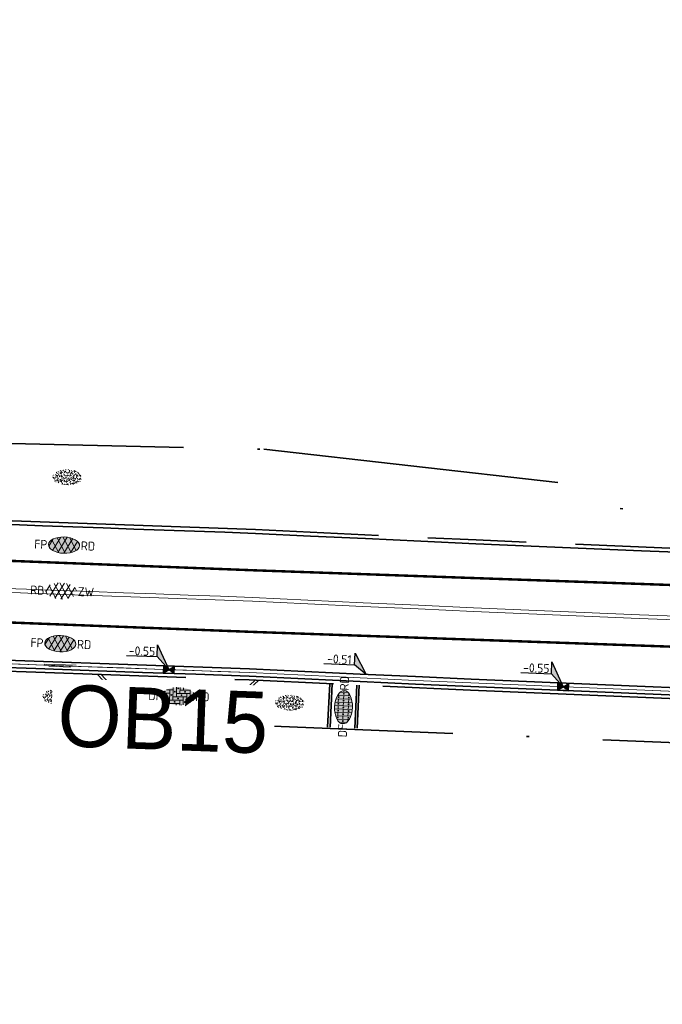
# Model space of a CAD drawing. Header units: metres. Extents: x 0 to 269924, y 0 to 933292.
# Tile 125 of 247: x 133932 to 133958, y 466501 to 466541. Entities that reach past the tile are written whole.
import ezdxf
from ezdxf import colors
from ezdxf.entities.mleader import LeaderData, LeaderLine
from ezdxf.enums import TextEntityAlignment as Align
from ezdxf.math import Vec2, Vec3

# ---------------------------------------------------------------- set-up
doc = ezdxf.new("R2018")
doc.units = ezdxf.units.M
for name, pattern in [('VH-OPSLUITBAND_100X200', [16, 8, -2, 4, -2]), ('VH-OPSLUITBAND_150X250', [24, 16, -2, 4, -2]), ('VW-1-1_STREEP', [2, 1, -1]), ('XX-HIDDEN', [4, 2, -2]), ('XX-PROJECTGRENS', [18, 12, -3, 0, -3])]:
    doc.linetypes.add(name, pattern=pattern)
doc.layers.add('N-WE-GR-GRAS-S', color=7, linetype='Continuous', lineweight=18, true_color=0x00a500)
doc.layers.add('N-WE-RI-HWA_KOLK-S', color=150, linetype='Continuous', lineweight=25, true_color=0x007fff)
for name, color, linetype, lineweight in [('N-WE-KG-GRENS_PROJECT-G', 7, 'XX-PROJECTGRENS', 35), ('N-WE-KL-ET_LS_OV_LICHTMAST-S', 190, 'Continuous', 25), ('N-WE-VH-GOOT-S', 170, 'Continuous', 18), ('N-WE-VH-GOOT_STRAATBAKSTEEN-G', 170, 'Continuous', 35), ('N-WE-VH-KANTOPSLUITING-T18', 10, 'Continuous', 18), ('N-WE-VH-KANTOPSLUITING_OPSLUITBAND_100X200-G', 150, 'VH-OPSLUITBAND_100X200', 35), ('N-WE-VH-KANTOPSLUITING_OPSLUITBAND_150X250-G', 150, 'VH-OPSLUITBAND_150X250', 35), ('N-WE-VH-KANTOPSLUITING_VOORKANTBAND-G', 50, 'Continuous', 35), ('N-WE-VH-MATERIAALGRENS-G', 7, 'XX-HIDDEN', 35), ('N-WE-VH-VERHARDING-T18', 10, 'Continuous', 18), ('N-WE-VH-VERHARDING_ASFALT-S', 7, 'Continuous', 18), ('N-WE-VH-VERHARDING_STRAATBAKSTEEN-S', 7, 'Continuous', 18), ('N-WE-VW-MARKERING_LANGS_STREEP_11_010-G', 7, 'VW-1-1_STREEP', 13), ('X-XX-AL-HOOGTELABEL-S', 7, 'Continuous', 25)]:
    doc.layers.add(name, color=color, linetype=linetype, lineweight=lineweight)
doc.layers.add('X-XX-AL-HULPLIJN-G', color=30, linetype='Continuous', lineweight=18, plot=False)
doc.styles.add('NLCS-ISO', font='NLCS-ISO.ttf')
doc.styles.add('NLCS-ISO-M200-T18', font='NLCS-ISO.ttf', dxfattribs={"height": 0.36})
doc.styles.get("Standard").update_dxf_attribs({"font": 'romand.shx'})

# ---------------------------------------------------------------- blocks, each defined once
blk = doc.blocks.new('*U110')
at = {"lineweight": 30, "flags": 106}
blk.add_attdef('OB', text='', height=0.36, dxfattribs=at).set_placement((0, 0.1), align=Align.BOTTOM_CENTER)
blk = doc.blocks.new('SVH-GOOT_SYMBOOL-SO')
at = {"color": 7, "linetype": 'Continuous'}
for p, q in [((-0.206, 2.137), (-0.206, -2.217)), ((0, 2.669), (0, -2.669)), ((0.2, 3.125), (0.2, -3.359))]:
    blk.add_line(p, q, dxfattribs=at)
at = {"style": 'NLCS-ISO'}
blk.add_attdef('MATERIAAL', text='', height=1.8, dxfattribs=at).set_placement((-1.098, 0), align=Align.MIDDLE_RIGHT)
blk.add_attdef('KLEUR', text='', height=1.8, dxfattribs=at).set_placement((1.1, 0), align=Align.MIDDLE_LEFT)
blk = doc.blocks.new('*U248')
for p, q in [((-8.1, 4), (-1.99, 2.94)), ((-1.99, 2.94), (-1.58, 5.31)), ((-1.58, 5.31), (0, 0)), ((0, 0), (-1.99, 2.94))]:
    blk.add_line(p, q)
blk.add_solid([(-1.58, 5.31), (0, 0), (-1.99, 2.94)])
at = {"style": 'NLCS-ISO'}
blk.add_attdef('...', text='', height=1.8, rotation=350.1821, dxfattribs=at).set_placement((-5.12, 3.06), align=Align.BOTTOM_CENTER)
blk = doc.blocks.new('*U517')
for p, q in [((-2.04, 2.27), (-1.56, 4.62)), ((-1.56, 4.62), (0, 0)), ((-8.12, 3.53), (-2.04, 2.27)), ((0, 0), (-2.04, 2.27))]:
    blk.add_line(p, q)
blk.add_solid([(-1.56, 4.62), (0, 0), (-2.04, 2.27)])
at = {"style": 'NLCS-ISO'}
blk.add_attdef('...', text='', height=1.8, rotation=348.3268, dxfattribs=at).set_placement((-5.17, 2.49), align=Align.BOTTOM_CENTER)
blk = doc.blocks.new('*U518')
at = {"layer": 'X-XX-AL-HOOGTELABEL-S', "xscale": 0.2, "yscale": 0.2, "zscale": 0.2, "rotation": 11.58332590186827}
blk.add_blockref('*U517', (0, 0.15), dxfattribs=at).add_auto_attribs({'...': '-0.51'})
blk = doc.blocks.new('*U519')
at = {"layer": 'N-WE-KL-ET_LS_OV_LICHTMAST-S', "color": 0, "linetype": 'ByBlock', "lineweight": -2, "transparency": 16777216, "rotation": 357.3240744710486}
blk.add_blockref('*U518', (133946.291, 466514.73), dxfattribs=at)
blk = doc.blocks.new('N-SRI-KOLK_STRAAT_450X300-SO')
h = blk.add_hatch(color=256)
h.dxf.hatch_style = 1
h.paths.add_polyline_path([(0, 0), (-1.125, 0.75), (-1.125, -0.75)])
h.paths.add_polyline_path([(1.125, -0.75), (1.125, 0.75), (0, 0)])
for p, q in [((-1.125, -0.75), (1.125, 0.75)), ((1.125, -0.75), (-1.125, 0.75))]:
    blk.add_line(p, q)
at = {"flags": 128}
blk.add_lwpolyline([(-1.125, -0.75), (1.125, -0.75), (1.125, 0.75), (-1.125, 0.75)], close=True, dxfattribs=at)
blk = doc.blocks.new('SVH-SBS_DIKFORMAAT_HALFST_KL-SO')
h = blk.add_hatch(color=254)
edge = h.paths.add_edge_path()
edge.add_ellipse((0.06, -0.03), major_axis=(3.39, 0), ratio=0.533267, start_angle=0, end_angle=360)
for p, q in [((-3.34, 0.03), (-3.11, 0.03)), ((-3.11, -0.69), (-3.11, 0.63)), ((-2.65, 1.06), (-2.42, 1.06)), ((-2.42, -1.27), (-2.42, 1.21)), ((-2.42, 0.03), (-1.73, 0.03)), ((-1.73, -1.57), (-1.73, 1.51)), ((-1.73, 1.06), (-1.04, 1.06)), ((-1.04, -1.74), (-1.04, 1.69)), ((-1.04, 0.03), (-0.35, 0.03)), ((-0.35, -1.83), (-0.35, 1.77)), ((-0.35, 1.06), (0.34, 1.06)), ((0.34, -1.83), (0.34, 1.78)), ((0.34, 0.03), (1.03, 0.03)), ((1.03, -1.76), (1.03, 1.71)), ((1.03, 1.06), (1.72, 1.06)), ((1.72, -1.6), (1.72, 1.55)), ((1.72, 0.03), (2.41, 0.03)), ((2.41, -1.33), (2.41, 1.27)), ((2.41, 1.06), (2.77, 1.06)), ((3.1, -0.82), (3.1, 0.77)), ((3.1, 0.03), (3.45, 0.03)), ((-2.8, -1.01), (-2.42, -1.01)), ((-1.73, -1.01), (-1.04, -1.01)), ((-0.35, -1.01), (0.34, -1.01)), ((1.03, -1.01), (1.72, -1.01)), ((2.41, -1.01), (2.91, -1.01))]:
    blk.add_line(p, q)
for centre in [(-2.76, 0), (-2.07, 1.03), (-1.38, 0), (-0.69, 1.03), (0, 0), (0.69, 1.03), (1.38, 0), (2.07, 1.03), (2.76, 0), (-2.07, -1.09), (-0.69, -1.09), (0.69, -1.04), (2.07, -1.04)]:
    blk.add_circle(centre, 0.0881)
blk.add_ellipse((0.06, -0.03), major_axis=(3.39, 0), ratio=0.533267)
at = {"style": 'NLCS-ISO'}
blk.add_attdef('FORMAAT', text='', height=1.8, dxfattribs=at).set_placement((-3.34, -0.03), align=Align.MIDDLE_RIGHT)
blk.add_attdef('KLEUR', text='', height=1.8, dxfattribs=at).set_placement((3.45, -0.03), align=Align.MIDDLE_LEFT)
at = {"style": 'NLCS-ISO', "flags": 1}
blk.add_attdef('FUNCTIE', text='', height=1.8, dxfattribs=at).set_placement((0.12, -3.58), align=Align.MIDDLE_CENTER)
blk = doc.blocks.new('SVH-SBS_DIKFORMAAT_ELLEBOOG_KL-SO')
h = blk.add_hatch(color=254)
edge = h.paths.add_edge_path()
edge.add_ellipse((1.09, 0.12), major_axis=(3.39, 0), ratio=0.533267, start_angle=0, end_angle=360)
for p, q in [((-2.3, 0), (-1.38, 0)), ((-2.13, 0.69), (-0.69, 0.69)), ((-1.38, 0.69), (-1.38, -1.12)), ((-1.35, 1.38), (0, 1.38)), ((-0.69, 1.38), (-0.69, -1.38)), ((0, 1.84), (0, -0.69)), ((0, 0), (2.76, 0)), ((0.69, 1.92), (0.69, 0)), ((0.69, 0.69), (3.45, 0.69)), ((1.38, 1.93), (1.38, 0.69)), ((1.38, 1.38), (3.54, 1.38)), ((2.07, 1.86), (2.07, 1.38)), ((2.76, 0.69), (2.76, -1.45)), ((3.45, 1.38), (3.45, -1.18)), ((4.14, 0.92), (4.14, -0.67)), ((4.14, 0), (4.48, 0)), ((-2.07, 0), (-2.07, -0.54)), ((-0.8, -1.38), (1.38, -1.38)), ((-0.69, -0.69), (2.07, -0.69)), ((0.69, -1.38), (0.69, -1.67)), ((1.38, -0.69), (1.38, -1.68)), ((2.07, 0), (2.07, -1.61)), ((2.76, -1.38), (2.98, -1.38)), ((3.45, -0.69), (4.12, -0.69))]:
    blk.add_line(p, q)
for centre in [(-0.35, 0.34), (0.34, 1.03), (1.03, 1.72), (1.72, 0.34), (2.41, 1.03), (3.79, 0.34), (-1.04, -0.35), (0.34, -1.04), (1.03, -0.35), (2.41, -1.04), (3.11, -0.35)]:
    blk.add_circle(centre, 0.0881)
for centre, start, end in [((-1.73, 1.03), 158.9124, 101.1902), ((1.72, -1.73), 59.0911, 132.3433)]:
    blk.add_arc(centre, 0.0881, start, end)
at = {"style": 'NLCS-ISO'}
blk.add_attdef('FORMAAT', text='', height=1.8, dxfattribs=at).set_placement((-2.3, 0.12), align=Align.MIDDLE_RIGHT)
blk.add_attdef('KLEUR', text='', height=1.8, dxfattribs=at).set_placement((4.49, 0.12), align=Align.MIDDLE_LEFT)
at = {"style": 'NLCS-ISO', "flags": 1}
blk.add_attdef('FUNCTIE', text='', height=1.8, dxfattribs=at).set_placement((0.12, -3.58), align=Align.MIDDLE_CENTER)
blk = doc.blocks.new('SVH-ASFALT_KL-SO')
at = {"ltscale": 0.1}
for p, q in [((-3.32, -0.4), (-2.47, 1.08)), ((-1.25, -1.65), (-2.73, 0.92)), ((-2.51, -1.23), (-0.92, 1.53)), ((0.09, -1.73), (-1.71, 1.38)), ((-1.45, -1.61), (0.37, 1.54)), ((1.26, -1.54), (-0.53, 1.56)), ((-0.24, -1.74), (1.52, 1.29)), ((2.29, -1.09), (0.8, 1.48)), ((1.15, -1.58), (2.49, 0.75)), ((2.91, 0.06), (2.53, 0.71)), ((-2.96, -0.91), (-3.37, -0.2))]:
    blk.add_line(p, q, dxfattribs=at)
at = {"style": 'NLCS-ISO'}
blk.add_attdef('FUNCTIE_VERHARDING', text='', height=1.8, dxfattribs=at).set_placement((-3.62, -0.09), align=Align.MIDDLE_RIGHT)
blk.add_attdef('KLEUR', text='', height=1.8, dxfattribs=at).set_placement((3.17, -0.09), align=Align.MIDDLE_LEFT)
at = {"style": 'NLCS-ISO', "flags": 1}
blk.add_attdef('FUNCTIE', text='', height=1.8, dxfattribs=at).set_placement((0.12, -3.58), align=Align.MIDDLE_CENTER)
blk = doc.blocks.new('SVH-ASFALT_FP_KL-SO')
at = {"true_color": 0xa50000}
h = blk.add_hatch(color=14, dxfattribs=at)
h.dxf.hatch_style = 1
edge = h.paths.add_edge_path()
edge.add_ellipse((0, 0), major_axis=(0.631, 0), ratio=0.525613, start_angle=0, end_angle=360)
at = {"ltscale": 0.1}
for p, q in [((-0.619, -0.063), (-0.448, 0.233)), ((-0.204, -0.314), (-0.501, 0.201)), ((-0.457, -0.228), (-0.139, 0.323)), ((0.063, -0.33), (-0.296, 0.292)), ((-0.244, -0.305), (0.12, 0.325)), ((0.298, -0.292), (-0.061, 0.33)), ((-0.002, -0.331), (0.349, 0.276)), ((0.503, -0.2), (0.206, 0.313)), ((0.275, -0.298), (0.544, 0.168)), ((0.628, 0.028), (0.552, 0.16)), ((-0.547, -0.165), (-0.629, -0.023))]:
    blk.add_line(p, q, dxfattribs=at)
at = {"layer": 'X-XX-AL-HULPLIJN-G'}
blk.add_ellipse((0, 0), major_axis=(0.631, 0), ratio=0.525613, dxfattribs=at)
at = {"style": 'NLCS-ISO'}
blk.add_attdef('RB', text='', height=0.36, dxfattribs=at).set_placement((-0.679, 0), align=Align.MIDDLE_RIGHT)
blk.add_attdef('RD', text='', height=0.36, dxfattribs=at).set_placement((0.679, 0), align=Align.MIDDLE_LEFT)
blk = doc.blocks.new('SGR-GRAS_01-SO')
at = {"ltscale": 0.1}
for p, q in [((-1.96, -0.07), (-1.98, 0)), ((-1.93, 0.19), (-1.93, 0.24)), ((-1.89, 0.24), (-1.92, 0.25)), ((-1.67, 0.02), (-1.6, 0.04)), ((-1.6, 0.24), (-1.65, 0.29)), ((-1.53, 0.32), (-1.6, 0.35)), ((-1.45, 0.64), (-1.52, 0.66)), ((-1.52, 0.19), (-1.44, 0.19)), ((-1.47, 0.58), (-1.48, 0.65)), ((-1.43, 0.48), (-1.35, 0.5)), ((-1.36, 0.21), (-1.43, 0.23)), ((-1.42, 0.13), (-1.36, 0.17)), ((-1.38, 0.11), (-1.32, 0.16)), ((-1.37, 0.01), (-1.38, 0.08)), ((-1.33, 0.11), (-1.33, 0.19)), ((-1.3, 0.76), (-1.32, 0.77)), ((-1.28, 0.68), (-1.28, 0.76)), ((-1.17, 0.39), (-1.23, 0.43)), ((-1.17, 0.24), (-1.22, 0.29)), ((-1.15, 0.65), (-1.21, 0.7)), ((-1.11, 0.17), (-1.04, 0.19)), ((-1.03, 0.03), (-1.1, 0.07)), ((-0.94, 0.84), (-1, 0.88)), ((-0.97, 0.51), (-0.92, 0.57)), ((-0.89, 0.5), (-0.97, 0.52)), ((-0.94, 0.19), (-0.87, 0.19)), ((-0.92, 0.42), (-0.86, 0.46)), ((-0.89, 0.81), (-0.82, 0.81)), ((-0.87, 0.66), (-0.89, 0.73)), ((-0.8, 0.06), (-0.88, 0.08)), ((-0.87, 0.62), (-0.8, 0.64)), ((-0.8, 0.47), (-0.87, 0.51)), ((-0.75, 0.24), (-0.8, 0.29)), ((-0.77, 0.09), (-0.79, 0.16)), ((-0.73, 0.65), (-0.78, 0.7)), ((-0.74, 0.03), (-0.73, 0.11)), ((-0.67, 0.11), (-0.73, 0.14)), ((-0.69, 0.61), (-0.68, 0.68)), ((-0.58, 0.92), (-0.64, 0.96)), ((-0.56, 0.92), (-0.51, 0.97)), ((-0.56, 0.32), (-0.48, 0.34)), ((-0.44, 0.55), (-0.51, 0.59)), ((-0.43, 0.78), (-0.5, 0.8)), ((-0.42, 0.71), (-0.36, 0.74)), ((-0.34, 0.35), (-0.41, 0.37)), ((-0.32, 0.24), (-0.38, 0.29)), ((-0.31, 0.19), (-0.37, 0.22)), ((-0.37, 0.19), (-0.29, 0.19)), ((-0.31, 0.65), (-0.36, 0.7)), ((-0.32, 0.81), (-0.24, 0.81)), ((-0.32, 0.77), (-0.24, 0.79)), ((-0.28, 0.73), (-0.29, 0.81)), ((-0.21, 1), (-0.27, 1.03)), ((-0.24, 0.02), (-0.17, 0.04)), ((-0.18, 0.17), (-0.19, 0.24)), ((-0.08, 0.63), (-0.14, 0.67)), ((-0.14, -0.04), (-0.14, 0.03)), ((-0.09, 0.53), (-0.09, 0.6)), ((-0.08, 0.16), (-0.03, 0.21)), ((-0.07, 0.19), (0, 0.23)), ((0.06, 0.27), (-0.01, 0.3)), ((0, 0.47), (0.07, 0.49)), ((0.1, 0.24), (0.05, 0.29)), ((0.13, 0.64), (0.06, 0.66)), ((0.07, 0.99), (0.14, 1.03)), ((0.12, 0.65), (0.07, 0.7)), ((0.22, 0.2), (0.15, 0.22)), ((0.21, 0.19), (0.28, 0.19)), ((0.29, 0.71), (0.22, 0.75)), ((0.24, 0.92), (0.31, 0.94)), ((0.26, 0.81), (0.33, 0.81)), ((0.32, 0.81), (0.3, 0.89)), ((0.31, 0.17), (0.39, 0.19)), ((0.32, 0.57), (0.38, 0.62)), ((0.42, 0.34), (0.36, 0.38)), ((0.42, 0.25), (0.4, 0.32)), ((0.43, 0.48), (0.49, 0.51)), ((0.53, 0.24), (0.47, 0.29)), ((0.54, 0.65), (0.49, 0.7)), ((0.56, -0.02), (0.49, 0.02)), ((0.5, 0.45), (0.51, 0.53)), ((0.59, 0.93), (0.52, 0.94)), ((0.55, 0.62), (0.63, 0.64)), ((0.65, 0.79), (0.58, 0.83)), ((0.68, 0.49), (0.61, 0.51)), ((0.77, 0.05), (0.7, 0.07)), ((0.78, 0.42), (0.72, 0.46)), ((0.78, 0.19), (0.86, 0.19)), ((0.83, 0.81), (0.91, 0.81)), ((0.92, 0.06), (0.85, 0.09)), ((0.87, 0.31), (0.94, 0.33)), ((0.95, 0.24), (0.9, 0.29)), ((0.91, 0.89), (0.91, 0.92)), ((0.97, 0.65), (0.91, 0.7)), ((0.93, 0.76), (0.99, 0.8)), ((1.01, 0.87), (0.95, 0.91)), ((1.01, 0.33), (1, 0.4)), ((1.15, 0.78), (1.08, 0.8)), ((1.15, 0.5), (1.08, 0.54)), ((1.1, 0.38), (1.1, 0.45)), ((1.11, 0.77), (1.18, 0.79)), ((1.24, 0.34), (1.17, 0.36)), ((1.18, 0.01), (1.26, 0.03)), ((1.21, 0.21), (1.26, 0.26)), ((1.28, 0.14), (1.22, 0.17)), ((1.28, 0.25), (1.35, 0.29)), ((1.37, 0.24), (1.32, 0.29)), ((1.39, 0.65), (1.34, 0.7)), ((1.36, 0.19), (1.43, 0.19)), ((1.42, 0.46), (1.5, 0.48)), ((1.51, 0.58), (1.44, 0.62)), ((1.64, 0.21), (1.58, 0.25)), ((1.61, 0.41), (1.59, 0.48)), ((1.69, 0.3), (1.7, 0.37)), ((1.79, 0.19), (1.72, 0.21)), ((1.74, 0.16), (1.81, 0.18)), ((1.8, 0.24), (1.75, 0.29)), ((1.93, 0.19), (1.95, 0.19)), ((-1.92, -0.16), (-1.85, -0.12)), ((-1.82, -0.08), (-1.9, -0.06)), ((-1.76, -0.13), (-1.82, -0.09)), ((-1.78, -0.3), (-1.73, -0.25)), ((-1.62, -0.5), (-1.69, -0.46)), ((-1.63, -0.57), (-1.68, -0.52)), ((-1.61, -0.17), (-1.67, -0.11)), ((-1.57, -0.44), (-1.49, -0.44)), ((-1.54, -0.66), (-1.5, -0.64)), ((-1.4, -0.05), (-1.46, -0.01)), ((-1.38, -0.46), (-1.38, -0.39)), ((-1.35, -0.28), (-1.28, -0.26)), ((-1.27, -0.23), (-1.34, -0.21)), ((-1.26, -0.42), (-1.33, -0.38)), ((-1.27, -0.56), (-1.28, -0.48)), ((-1.21, -0.57), (-1.26, -0.52)), ((-1.18, -0.67), (-1.25, -0.65)), ((-1.19, -0.17), (-1.24, -0.11)), ((-1.13, -0.78), (-1.19, -0.75)), ((-1.06, -0.39), (-1, -0.35)), ((-1.04, -0.58), (-0.97, -0.57)), ((-0.99, -0.44), (-0.92, -0.44)), ((-0.9, -0.34), (-0.96, -0.3)), ((-0.9, -0.65), (-0.84, -0.6)), ((-0.84, -0.94), (-0.85, -0.93)), ((-0.78, -0.57), (-0.84, -0.52)), ((-0.76, -0.7), (-0.83, -0.67)), ((-0.76, -0.17), (-0.82, -0.11)), ((-0.8, -0.13), (-0.73, -0.11)), ((-0.71, -0.38), (-0.79, -0.36)), ((-0.79, -0.54), (-0.78, -0.46)), ((-0.72, -0.89), (-0.65, -0.87)), ((-0.71, -0.9), (-0.64, -0.86)), ((-0.62, -0.82), (-0.7, -0.8)), ((-0.67, -0.48), (-0.69, -0.4)), ((-0.53, -0.26), (-0.6, -0.22)), ((-0.58, -0.99), (-0.59, -0.97)), ((-0.57, -0.1), (-0.5, -0.06)), ((-0.49, -0.25), (-0.44, -0.19)), ((-0.48, -0.44), (-0.41, -0.42)), ((-0.4, -0.63), (-0.46, -0.59)), ((-0.38, -0.98), (-0.43, -0.93)), ((-0.42, -0.44), (-0.34, -0.44)), ((-0.36, -0.57), (-0.41, -0.52)), ((-0.34, -0.17), (-0.39, -0.11)), ((-0.26, -0.99), (-0.33, -0.95)), ((-0.25, -0.09), (-0.32, -0.07)), ((-0.17, -0.18), (-0.24, -0.14)), ((-0.16, -0.53), (-0.23, -0.51)), ((-0.21, -0.61), (-0.15, -0.58)), ((-0.19, -0.62), (-0.19, -0.54)), ((-0.17, -0.74), (-0.1, -0.72)), ((-0.07, -0.97), (-0.14, -0.95)), ((-0.04, -0.55), (-0.1, -0.51)), ((-0.08, -0.4), (-0.09, -0.32)), ((-0.01, -1.01), (0.04, -0.95)), ((0.05, -0.98), (0, -0.93)), ((0.07, -0.57), (0.01, -0.52)), ((0.02, -0.96), (0.01, -0.89)), ((0.08, -0.17), (0.03, -0.11)), ((0.1, -0.91), (0.03, -0.88)), ((0.07, -0.29), (0.14, -0.27)), ((0.19, -0.1), (0.13, -0.06)), ((0.16, -0.44), (0.23, -0.44)), ((0.17, -1.04), (0.22, -1.02)), ((0.31, -0.24), (0.24, -0.22)), ((0.33, -0.47), (0.26, -0.43)), ((0.29, -0.33), (0.35, -0.29)), ((0.4, -0.68), (0.32, -0.66)), ((0.39, -0.6), (0.45, -0.55)), ((0.39, -0.59), (0.46, -0.57)), ((0.4, -0.69), (0.41, -0.62)), ((0.46, -0.83), (0.4, -0.8)), ((0.47, -0.98), (0.42, -0.93)), ((0.49, -0.57), (0.44, -0.52)), ((0.45, -0.12), (0.46, -0.05)), ((0.51, -0.17), (0.45, -0.11)), ((0.52, -0.32), (0.5, -0.24)), ((0.62, -0.88), (0.6, -0.81)), ((0.63, -0.14), (0.7, -0.12)), ((0.69, -0.39), (0.62, -0.35)), ((0.64, -0.84), (0.71, -0.81)), ((0.7, -0.89), (0.77, -0.88)), ((0.73, -0.44), (0.81, -0.44)), ((0.82, -0.76), (0.76, -0.72)), ((0.78, -0.04), (0.85, 0)), ((0.86, -0.39), (0.79, -0.37)), ((0.8, -0.19), (0.85, -0.14)), ((0.86, -0.94), (0.84, -0.93)), ((0.91, -0.57), (0.86, -0.52)), ((0.93, -0.17), (0.88, -0.11)), ((0.95, -0.83), (0.88, -0.81)), ((0.94, -0.44), (1.01, -0.42)), ((1.05, -0.31), (0.99, -0.27)), ((1, -0.77), (1, -0.7)), ((1.05, -0.2), (1.05, -0.12)), ((1.11, -0.24), (1.1, -0.16)), ((1.19, -0.68), (1.12, -0.64)), ((1.14, -0.56), (1.21, -0.52)), ((1.21, -0.8), (1.2, -0.73)), ((1.33, -0.1), (1.26, -0.08)), ((1.26, -0.75), (1.33, -0.73)), ((1.34, -0.57), (1.29, -0.52)), ((1.36, -0.17), (1.3, -0.11)), ((1.31, -0.44), (1.38, -0.44)), ((1.42, -0.23), (1.35, -0.19)), ((1.42, -0.54), (1.35, -0.52)), ((1.55, -0.6), (1.49, -0.56)), ((1.5, -0.29), (1.57, -0.27)), ((1.64, -0.27), (1.65, -0.2)), ((1.64, -0.27), (1.7, -0.23)), ((1.68, -0.55), (1.74, -0.5)), ((1.71, -0.16), (1.69, -0.09)), ((1.78, -0.15), (1.71, -0.11)), ((1.71, -0.52), (1.71, -0.52)), ((1.78, -0.17), (1.73, -0.11)), ((1.88, -0.25), (1.81, -0.23))]:
    blk.add_line(p, q, dxfattribs=at)
at = {"ltscale": 0.1, "style": 'NLCS-ISO'}
blk.add_attdef('TYPE', text='', height=0.5, dxfattribs=at).set_placement((3.47, -0.02), align=Align.MIDDLE_CENTER)

msp = doc.modelspace()

# ---------------------------------------------------------------- linework, layer by layer
at = {"layer": 'N-WE-KG-GRENS_PROJECT-G', "flags": 128}
msp.add_lwpolyline([(133942.152, 466524.013), (133955.533, 466522.507), (133956.145, 466521.626), (133962.811, 466521.355), (133963.543, 466522.67), (133965.054, 466522.563), (133965.551, 466521.193), (133981.5, 466520.334), (133981.565, 466520.896), (133982.028, 466520.86), (133994.134, 466520.33), (133994.151, 466519.671), (134009.067, 466519.478), (134013.911, 466519.512), (134027.732, 466519.636), (134028.693, 466519.554), (134034.796, 466519.611), (134050.86, 466519.659), (134068.501, 466520.152), (134071.254, 466520.237), (134077.26, 466520.692), (134094.041, 466522.635), (134101.385, 466523.282), (134101.428, 466523.91), (134128.995, 466527.092), (134141.938, 466528.627), (134148.421, 466529.392), (134148.476, 466529.087), (134157.108, 466530.24), (134157.762, 466530.339), (134157.953, 466529.076), (134163.706, 466529.946), (134172.69, 466531.055), (134201.838, 466535.069), (134202.197, 466534.878), (134203.304, 466535.042), (134208.161, 466535.722), (134214.682, 466536.673), (134215.15, 466536.846), (134235.766, 466539.754), (134239.587, 466540.449), (134251.117, 466542.218), (134251.536, 466542.09), (134264.479, 466543.833), (134264.487, 466544.317), (134273.56, 466545.641), (134273.608, 466545.287), (134285.679, 466546.863), (134299.118, 466548.971), (134309.192, 466550.345), (134329.805, 466553.659), (134341.526, 466555.206), (134346.97, 466556.112), (134351.977, 466556.025), (134358.949, 466556.887), (134359.186, 466557.313), (134365.426, 466557.917), (134389.225, 466560.758), (134395.395, 466561.519), (134400.633, 466562.019), (134418.638, 466563.907), (134426.404, 466566.343), (134432.472, 466567.14), (134437.532, 466567.422), (134444.848, 466568.25), (134448.277, 466568.388), (134484.594, 466572.762), (134486.539, 466572.966), (134490.599, 466573.546), (134498.499, 466574.536), (134514.318, 466576.701), (134542.397, 466581.367), (134546.702, 466582.122), (134551.593, 466582.441), (134551.871, 466583.179), (134557.906, 466584.406), (134558.276, 466584.115), (134567.36, 466586.004), (134582.717, 466588.715), (134583.108, 466588.972), (134590.444, 466590.398), (134630.038, 466598.271), (134633.264, 466598.923), (134632.087, 466604.993), (134646.051, 466607.537), (134647.414, 466607.429), (134666.972, 466611.405), (134675.342, 466617.463), (134674.819, 466607.593), (134696.995, 466610.537), (134702.172, 466611.327), (134706.525, 466612.071), (134709.085, 466612.323), (134712.087, 466612.776), (134715, 466613.203), (134716.349, 466613.229), (134723.364, 466613.968), (134738.981, 466616.639), (134746.062, 466617.28), (134746.09, 466616.641), (134760.121, 466618.861), (134759.993, 466619.829), (134768.446, 466621.137), (134784.615, 466623.738), (134787.541, 466625.072), (134796.772, 466626.479), (134796.899, 466625.715), (134813.878, 466628.545), (134820.226, 466629.584), (134847.68, 466634.234), (134881.79, 466639.204), (134881.926, 466639.532), (134884.43, 466640.009), (134893.797, 466641.711), (134903.085, 466643.328), (134904.138, 466643.527), (134920.265, 466646.374), (134921.332, 466646.578), (134937.367, 466649.518), (134938.501, 466649.708), (134961.555, 466654.096), (134967.764, 466655.262), (134974.722, 466656.563), (134984.23, 466658.491), (134992.023, 466659.998), (134995.809, 466660.766), (135000.442, 466661.693), (135009.695, 466663.648), (135010.659, 466663.869), (135018.832, 466665.618), (135021.92, 466666.314), (135034.093, 466668.943), (135034.161, 466668.769), (135043.8, 466670.832), (135059.084, 466674.02), (135068.771, 466676.078), (135083.089, 466679.034), (135091.902, 466680.993), (135097.488, 466682.166), (135104.831, 466683.651), (135116.534, 466686.231), (135119.892, 466686.792), (135126.3, 466688.013), (135127.347, 466688.196), (135130.448, 466688.891), (135135.602, 466689.887), (135140.19, 466691.518), (135166.592, 466696.94), (135182.368, 466700.724), (135201.902, 466704.748), (135203.941, 466705.082), (135209.867, 466705.957), (135217.801, 466707.782), (135228.821, 466709.933), (135242.391, 466712.598), (135277.698, 466719.723), (135279.457, 466720.111), (135279.55, 466721.578), (135288.178, 466723.073), (135350.963, 466735.305), (135501.986, 466763.685), (135501.162, 466761.839), (135525.132, 466766.833), (135533.639, 466768.672), (135569.042, 466775.188), (135582.767, 466777.378), (135584.022, 466777.634), (135585.675, 466776.264, 0.01918), (135652.451, 466792.01), (135652.891, 466793.457), (135660.981, 466795.919), (135661.574, 466796.074), (135664.481, 466796.836), (135665.946, 466796.651), (135673.558, 466799.328), (135680.977, 466801.739), (135687.276, 466804.201), (135692.547, 466806.295), (135705.432, 466809.743), (135712.094, 466810.706), (135728.145, 466817.035), (135760.285, 466825.832), (135773.458, 466829.179), (135789.116, 466834.08), (135813.029, 466842.892), (135823.352, 466846.718), (135839.426, 466852.91), (135860.96, 466860.89), (135867.928, 466863.26), (135895.199, 466872.784), (135899.312, 466861.8), (135873.359, 466852.082), (135873.188, 466848.843), (135867.814, 466846.669), (135856.104, 466842.036), (135847.253, 466838.505), (135830.033, 466832.514), (135818.854, 466828.652), (135812.865, 466826.949), (135808.959, 466825.804), (135805.053, 466824.658), (135770.731, 466814.307), (135766.971, 466812.016), (135761.879, 466808.079), (135757.591, 466807.133), (135743.839, 466803.566), (135724.075, 466798.35), (135721.275, 466798.229), (135720.422, 466801.401), (135715.133, 466799.834), (135698.553, 466794.754), (135698.279, 466793.693), (135686.038, 466790.352), (135686.038, 466789.248), (135686.038, 466787.562), (135681.985, 466786.092), (135677.719, 466785.319), (135623.458, 466770.711), (135607.41, 466767.662), (135584.355, 466763.142), (135577.091, 466761.475), (135570.47, 466760.803), (135524.714, 466753.103), (135522.642, 466752.878), (135515.666, 466751.661), (135498.388, 466748.218), (135460.498, 466741.759), (135438.515, 466737.953), (135402.134, 466731.048), (135401.842, 466732.671), (135396.111, 466731.637), (135390.927, 466730.659), (135374.008, 466727.423), (135342.463, 466720.896), (135337.831, 466720.249), (135332.781, 466719.412), (135316.41, 466716.549), (135312.764, 466716.512), (135301.04, 466714.003), (135296.667, 466713.077), (135288.078, 466711.338), (135288.031, 466710.414), (135288.066, 466708.643), (135283.612, 466707.738), (135244.114, 466700.084), (135242.59, 466702.114), (135218.779, 466697.088), (135216.4, 466696.736), (135207.126, 466694.996), (135197.842, 466693.22), (135196.987, 466690.777), (135188.214, 466689.009), (135186.218, 466690.919), (135157.953, 466685.339), (135157.545, 466682.623), (135152.388, 466681.564), (135151.517, 466683.806), (135135.729, 466680.62), (135134.464, 466677.149), (135128.184, 466675.854), (135125.788, 466678.571), (135109.606, 466675.114), (135107.871, 466673.543), (135107.871, 466672.134), (135099.469, 466670.442), (135080.265, 466666.625), (135079.406, 466666.151), (135069.61, 466664.202), (135057.638, 466661.759), (135035.803, 466657.155), (135033.723, 466658.689), (135013.618, 466654.679), (135014.198, 466652.086), (135012.612, 466651.731), (135012.176, 466654.16), (134999.525, 466651.581), (134981.058, 466648.065), (134978.74, 466647.609), (134978.586, 466647.723), (134973.29, 466646.777), (134967.912, 466645.754), (134966.071, 466645.409), (134952.75, 466642.776), (134952.592, 466643.577), (134951.246, 466643.315), (134944.955, 466642.097), (134940.872, 466641.345), (134939.907, 466640.789), (134925.329, 466637.906), (134925.171, 466637.877), (134925.333, 466636.966), (134925.553, 466635.733), (134922.159, 466635.157), (134921.983, 466636.201), (134920.712, 466635.973), (134906.644, 466633.431), (134906.509, 466633.768), (134899.927, 466632.517), (134896.041, 466630.574), (134862.297, 466626.202), (134861.423, 466623.924), (134854.723, 466622.819), (134853.222, 466624.597), (134834.721, 466621.381), (134818.755, 466618.638), (134803.128, 466616.182), (134801.097, 466614.744), (134787.48, 466613.242), (134768.983, 466610.888), (134755.14, 466609.258), (134754.957, 466609.237), (134754.786, 466610.217), (134731.872, 466606.359), (134713.4, 466603.055), (134699.607, 466600.717), (134685.428, 466598.156), (134675.878, 466596.194), (134672.276, 466595.656), (134668.91, 466595.016), (134645.926, 466591.058), (134638.577, 466590.001), (134611.474, 466584.899), (134601.717, 466583.131), (134600.6, 466582.901), (134592.762, 466581.44), (134575.118, 466578.109), (134569.726, 466577.127), (134558.057, 466574.923), (134547.369, 466573.132), (134538.23, 466571.522), (134531.355, 466570.551), (134524.272, 466569.346), (134519.026, 466568.326), (134515.39, 466567.719), (134505.384, 466563.341), (134500.986, 466562.643), (134495.881, 466561.909), (134495.823, 466562.312), (134492.204, 466563.642), (134484.398, 466562.518), (134478.905, 466561.786), (134469.843, 466560.533), (134464.536, 466559.742), (134456.919, 466558.745), (134448.033, 466557.687), (134433.208, 466556.61), (134412.104, 466554.577), (134407.553, 466554.101), (134387.467, 466551.741), (134381.785, 466550.955), (134364.962, 466548.659), (134360.191, 466548.481), (134354.944, 466547.628), (134324.113, 466542.837), (134319.685, 466541.923), (134312.466, 466540.844), (134307.061, 466539.9), (134305.527, 466540.739), (134283.993, 466537.831), (134278.004, 466536.268), (134260.392, 466533.941), (134253.899, 466532.65), (134244.867, 466531.618), (134227.961, 466528.835), (134196.876, 466524.748), (134191.294, 466524.652), (134189.441, 466519.487), (134180.543, 466523.251), (134138.079, 466517.961), (134135.279, 466517.668), (134120.646, 466515.791), (134115.858, 466514.998), (134094.415, 466512.788), (134094.483, 466512.133), (134077.905, 466510.692), (134056.132, 466509.19), (134043.898, 466509.02), (134033.049, 466509.242), (134023.923, 466509.529), (134011.048, 466510.262), (134011.12, 466510.989), (133978.031, 466511.971), (133977.492, 466511.386), (133976.525, 466511.415), (133970.93, 466511.61), (133940.859, 466512.853), (133936.339, 466513.04), (133926.354, 466513.566), (133918.767, 466513.929), (133914.845, 466514.016), (133909.555, 466514.279), (133907.78, 466514.373), (133898.183, 466514.701), (133889.291, 466514.99), (133877.411, 466515.387), (133865.169, 466516.189), (133858.598, 466516.511), (133853.557, 466516.784), (133840.824, 466517.534), (133833.647, 466517.757), (133833.706, 466517.421), (133832.853, 466517.458), (133826.979, 466517.575), (133808.076, 466518.296), (133803.308, 466518.179), (133802.56, 466518.555), (133780.072, 466520.153), (133779.6, 466519.291), (133774.066, 466519.538), (133773.735, 466520.559), (133740.527, 466522.642), (133713.376, 466524.159), (133705.703, 466524.636), (133705.709, 466526.266), (133685.059, 466527.583), (133660.563, 466529.253), (133639.129, 466529.346), (133622.453, 466530.286), (133616.388, 466530.543), (133614.494, 466530.624), (133604.393, 466531.597), (133597.464, 466531.465), (133574.3, 466531.955), (133566.695, 466531.543), (133561.32, 466531.616), (133554.142, 466531.627), (133545.309, 466531.719), (133535.509, 466531.795), (133530.483, 466531.897), (133499.098, 466532.845), (133498.91, 466530.624), (133497.604, 466522.359), (133448.566, 466524.379), (133448.421, 466522.59), (133414.567, 466524.034), (133414.497, 466533.241), (133401.904, 466533.723), (133353.812, 466535.745), (133352.26, 466536.139), (133333.107, 466536.524), (133333.343, 466545.829), (133369.152, 466544.714), (133381.325, 466544.396), (133400.699, 466543.637), (133404.005, 466543.551), (133435.456, 466542.61), (133435.456, 466542.277), (133451.526, 466541.628), (133467.883, 466541.235), (133477.659, 466542.034), (133509.103, 466541.442), (133515.138, 466541.284), (133519.939, 466540.992), (133525.525, 466540.798), (133532.518, 466540.097), (133548.147, 466539.778), (133548.297, 466540.601), (133555.22, 466540.722), (133564.265, 466540.558), (133565.06, 466540.188), (133570.074, 466540.025), (133574.07, 466539.875), (133576.623, 466539.795), (133577.163, 466540.007), (133601.21, 466539.677), (133602.809, 466541.635), (133610.483, 466541.448), (133611.878, 466539.353), (133618.8, 466539.154), (133622.331, 466538.943), (133622.362, 466539.485), (133627.247, 466539.274), (133627.305, 466538.709), (133642.487, 466537.733), (133654.92, 466537.235), (133674.71, 466536.649), (133674.766, 466536.962), (133682.638, 466536.639), (133685.084, 466535.631), (133701.924, 466534.36), (133703.6, 466534.856), (133708.504, 466534.396), (133731.895, 466532.391), (133737.992, 466531.942), (133749.854, 466530.901), (133752.15, 466530.77), (133756.921, 466530.655), (133767.535, 466530.109), (133779.853, 466530.016), (133787.77, 466529.934), (133810.905, 466528.967), (133832.384, 466528.238), (133837.192, 466527.837), (133897.841, 466525.036)], format="xyb", close=True, dxfattribs=at)
at = {"layer": 'N-WE-VH-GOOT_STRAATBAKSTEEN-G'}
msp.add_lwpolyline([(133341.192, 466538.034), (133548.299, 466533.099), (133604.484, 466532.752, -0.012398), (133694.641, 466528.294), (133747.111, 466524.328, 0.006097), (133941.572, 466515.108, 0.02139), (134085.33, 466514.138, 0.018724), (134137.889, 466519.445, 0.007401), (134227.449, 466531.463), (134342.22, 466547.549), (134354.896, 466549.127)], format="xyb", dxfattribs=at)
at = {"layer": 'N-WE-VH-KANTOPSLUITING_OPSLUITBAND_100X200-G'}
for points in [[(133936.858, 466513.319), (133935.408, 466514.877)], [(133940.36, 466513.165), (133941.942, 466514.639)], [(133944.737, 466512.743), (133944.821, 466514.499)], [(133945.936, 466512.693), (133946.019, 466514.443)]]:
    msp.add_lwpolyline(points, dxfattribs=at)
at = {"layer": 'N-WE-VH-KANTOPSLUITING_OPSLUITBAND_150X250-G', "flags": 128}
for points in [[(133858.873, 466524.109), (133862.869, 466523.923, 0.002476), (133941.812, 466520.753, 0.021385), (134085.05, 466519.782, 0.018716), (134137.166, 466525.049, 0.007407), (134226.64, 466537.055), (134341.479, 466553.15), (134357.135, 466555.1), (134369.685, 466556.55), (134396.014, 466559.712), (134410.254, 466561.233), (134423.057, 466562.567), (134434.075, 466563.671), (134435.475, 466563.82), (134445.045, 466564.834), (134456.115, 466566.007), (134460.09, 466566.428)], [(133803.113, 466520.735, 0.00434), (133941.553, 466514.658, 0.021391), (134085.352, 466513.689, 0.018725), (134137.947, 466518.998, 0.0074), (134227.513, 466531.018), (134342.279, 466547.103), (134357.862, 466549.043), (134370.399, 466550.491), (134396.702, 466553.651), (134410.894, 466555.167), (134423.677, 466556.499), (134434.291, 466557.562), (134443.264, 466558.511), (134460.798, 466560.369), (134480.489, 466562.873), (134486.856, 466563.749), (134497.101, 466565.414), (134501.62, 466566.211)]]:
    msp.add_lwpolyline(points, format="xyb", dxfattribs=at)
at = {"layer": 'N-WE-VH-KANTOPSLUITING_VOORKANTBAND-G', "flags": 128}
for points in [[(133803.121, 466520.885, 0.00434), (133941.56, 466514.808, 0.02139), (134085.345, 466513.838, 0.018725), (134137.927, 466519.147, 0.0074), (134227.492, 466531.166), (134342.26, 466547.251), (134357.844, 466549.192), (134370.381, 466550.64), (134396.685, 466553.8), (134410.879, 466555.316), (134423.662, 466556.648), (134434.337, 466557.718), (134443.187, 466558.654), (134460.781, 466560.518), (134480.47, 466563.022), (134486.834, 466563.897), (134497.076, 466565.562), (134611.302, 466585.708), (134638.644, 466590.605), (134674.736, 466596.922), (134713.523, 466603.885), (134725.136, 466605.892), (134795.068, 466617.445), (134824.131, 466622.682)], [(134683.128, 466604.321), (134673.723, 466602.633), (134637.633, 466596.316), (134610.287, 466591.418), (134496.107, 466571.28), (134485.974, 466569.633), (134479.709, 466568.772), (134476.477, 466568.361), (134460.109, 466566.28), (134456.131, 466565.858), (134444.999, 466564.678), (134435.552, 466563.677), (134434.09, 466563.522), (134423.072, 466562.418), (134410.27, 466561.084), (134396.031, 466559.563), (134369.703, 466556.401), (134357.153, 466554.951), (134341.499, 466553.001), (134226.661, 466536.907, -0.007407), (134137.185, 466524.9, -0.018717), (134085.057, 466519.632, -0.021385), (133941.805, 466520.603, -0.002476), (133862.862, 466523.773)]]:
    msp.add_lwpolyline(points, format="xyb", dxfattribs=at)
for points in [[(133936.931, 466513.387), (133935.55, 466514.872)], [(133940.292, 466513.238), (133941.802, 466514.646)], [(133944.837, 466512.738), (133944.921, 466514.494)], [(133945.837, 466512.697), (133945.919, 466514.447)]]:
    msp.add_lwpolyline(points, dxfattribs=at)
at = {"layer": 'N-WE-VH-MATERIAALGRENS-G'}
msp.add_lwpolyline([(133936.931, 466513.387), (133940.292, 466513.238)], dxfattribs=at)
at = {"layer": 'N-WE-VW-MARKERING_LANGS_STREEP_11_010-G', "ltscale": 5, "const_width": 0.1, "flags": 128}
for points in [[(133770.22, 466526.99, 0.00538), (133941.742, 466519.104, 0.021386), (134085.132, 466518.133, 0.018719), (134137.377, 466523.412, 0.002456), (134167.103, 466527.102, 0.002456)], [(134167.43, 466524.623, -0.002455), (134137.697, 466520.933, -0.018722), (134085.256, 466515.636, -0.021389), (133941.636, 466516.606, -0.00538), (133770.074, 466524.494, -0.00538)]]:
    msp.add_lwpolyline(points, format="xyb", dxfattribs=at)
at = {"layer": 'X-XX-AL-HULPLIJN-G'}
for points in [[(133341.257, 466540.784), (133548.34, 466535.849), (133604.526, 466535.502, -0.012402), (133694.847, 466531.036), (133747.296, 466527.072, 0.006097), (133941.689, 466517.855, 0.021388), (134085.194, 466516.885, 0.006155), (134102.446, 466518.191, 0.006155)], [(133346.847, 466537.75), (133548.297, 466532.949), (133604.481, 466532.602, -0.012398), (133694.63, 466528.144), (133747.101, 466524.179, 0.000968), (133777.966, 466522.398, 0.005129), (133941.566, 466514.958, 0.02139), (134085.337, 466513.988, 0.018724), (134137.908, 466519.296, 0.002454), (134167.645, 466522.987)], [(134167.251, 466526.012, -0.002456), (134137.518, 466522.321, -0.01872), (134085.186, 466517.035, -0.021387), (133941.695, 466518.005, -0.005255), (133774.149, 466525.666, -0.005255)], [(133818.411, 466520.245, 0.003861), (133941.566, 466514.958, 0.02139), (134085.337, 466513.988, 0.006169), (134102.701, 466515.302)]]:
    msp.add_lwpolyline(points, format="xyb", dxfattribs=at)
at = {"layer": 'X-XX-AL-HULPLIJN-G', "flags": 128}
msp.add_lwpolyline([(133770.307, 466528.488, 0.002309), (133843.882, 466524.652), (133857.867, 466524), (133862.862, 466523.773, 0.002476), (133941.805, 466520.603, 0.0128), (134027.55, 466518.549, 0.0128)], format="xyb", dxfattribs=at)

# ---------------------------------------------------------------- block references
at = {"layer": 'N-WE-GR-GRAS-S', "xscale": 0.2999999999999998, "yscale": 0.2999999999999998, "zscale": 0.2999999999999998, "rotation": 359}
for p in [(133934.184, 466522.879), (133933.777, 466513.974), (133943.204, 466513.729)]:
    msp.add_blockref('SGR-GRAS_01-SO', p, dxfattribs=at)
at = {"layer": 'N-WE-KL-ET_LS_OV_LICHTMAST-S'}
msp.add_blockref('*U519', (0, 0), dxfattribs=at)
at = {"layer": 'N-WE-RI-HWA_KOLK-S', "xscale": 0.2, "yscale": 0.2, "zscale": 0.2}
for p, rotation in [((133938.298, 466515.073), 357.9604269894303), ((133954.283, 466514.376), 357.596727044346)]:
    msp.add_blockref('N-SRI-KOLK_STRAAT_450X300-SO', p, dxfattribs=dict(at, rotation=rotation))
at = {"layer": 'N-WE-VH-GOOT-S', "xscale": 0.2, "yscale": 0.2, "zscale": 0.2, "rotation": 87.9429093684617}
msp.add_blockref('SVH-GOOT_SYMBOOL-SO', (133933.86, 466515.233), dxfattribs=at)
at = {"layer": 'N-WE-VH-KANTOPSLUITING-T18'}
ref = msp.add_blockref('*U110', (133933.829, 466514.373), dxfattribs=dict(at, rotation=357.9429093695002))
lines = msp.add_mtext('OB15', dxfattribs={"layer": '0', "insert": (133933.833, 466514.473), "char_height": 2.5, "attachment_point": 1, "rotation": 357.9429, "bg_fill": 3, "box_fill_scale": 1.1, "bg_fill_color": 256, "bg_fill_transparency": 0})
ref.add_attrib('OB', '', (133933.833, 466514.473), dxfattribs={"flags": 42}).embed_mtext(lines)
at = {"layer": 'N-WE-VH-VERHARDING_ASFALT-S', "rotation": 357.9288311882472}
for p in [(133934.047, 466520.125), (133933.894, 466516.128)]:
    msp.add_blockref('SVH-ASFALT_FP_KL-SO', p, dxfattribs=at).add_auto_attribs({'RD': 'RD', 'RB': 'FP'})
at = {"layer": 'N-WE-VH-VERHARDING_ASFALT-S', "xscale": 0.2, "yscale": 0.2, "zscale": 0.2, "rotation": 357.9304752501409}
msp.add_blockref('SVH-ASFALT_KL-SO', (133933.976, 466518.28), dxfattribs=at).add_auto_attribs({'FUNCTIE_VERHARDING': 'RB', 'KLEUR': 'ZW'})
at = {"layer": 'N-WE-VH-VERHARDING_STRAATBAKSTEEN-S', "xscale": 0.2, "yscale": 0.2, "zscale": 0.2}
for name, p, rotation in [('SVH-SBS_DIKFORMAAT_HALFST_KL-SO', (133945.374, 466513.537), 87.74230138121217), ('SVH-SBS_DIKFORMAAT_ELLEBOOG_KL-SO', (133938.467, 466513.974), 358.8866995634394)]:
    msp.add_blockref(name, p, dxfattribs=dict(at, rotation=rotation)).add_auto_attribs({'FORMAAT': 'DF', 'KLEUR': 'RD'})
at = {"layer": 'X-XX-AL-HOOGTELABEL-S', "xscale": 0.2000000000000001, "yscale": 0.2000000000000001, "zscale": 0.2000000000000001}
for p, rotation in [((133938.298, 466515.073), 7.778299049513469), ((133954.283, 466514.376), 7.414599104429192)]:
    msp.add_blockref('*U248', p, dxfattribs=dict(at, rotation=rotation)).add_auto_attribs({'...': '-0.55'})

# ---------------------------------------------------------------- leaders
at = {"layer": 'N-WE-VH-VERHARDING-T18'}
ml = msp.add_multileader_mtext('Standard', dxfattribs=at)
ml.set_content('', color=256, style='NLCS-ISO-M200-T18')
ml.set_leader_properties(color=256, linetype='ByLayer', lineweight=-1)
ml.build(insert=Vec2(0, 0))
ml.multileader.update_dxf_attribs({"has_dogleg": 0, "text_left_attachment_type": 5, "text_right_attachment_type": 5, "dogleg_length": 0.36, "arrow_head_size": 0.36})
ctx = ml.context
ctx.base_point, ctx.char_height, ctx.arrow_head_size, ctx.landing_gap_size, ctx.plane_origin = Vec3(135697.392, 466805.766), 0.36, 0.36, 0.18, Vec3(135695.697, 466805.189)
ctx.left_attachment, ctx.right_attachment = 5, 5
notes = []
notes.append((ctx, [(0, (0, 0, 0), (0, 0), (1, 0), 1, [])]))
ctx.mtext.insert, ctx.mtext.rotation, ctx.mtext.flow_direction = Vec3(135697.572, 466806.126), -0.147529, 5
for ctx, leaders in notes:
    for number, flags, end, landing, length, lines in leaders:
        leader = LeaderData()
        leader.index, (leader.has_last_leader_line, leader.has_dogleg_vector, leader.attachment_direction) = number, flags
        leader.last_leader_point, leader.dogleg_vector, leader.dogleg_length = Vec3(end), Vec3(landing), length
        for number, points, colour, breaks in lines:
            line = LeaderLine()
            line.index, line.vertices, line.color, line.breaks = number, Vec3.list(points), colors.encode_raw_color(colour), breaks
            leader.lines.append(line)
        ctx.leaders.append(leader)

doc.saveas('drawing.dxf')
